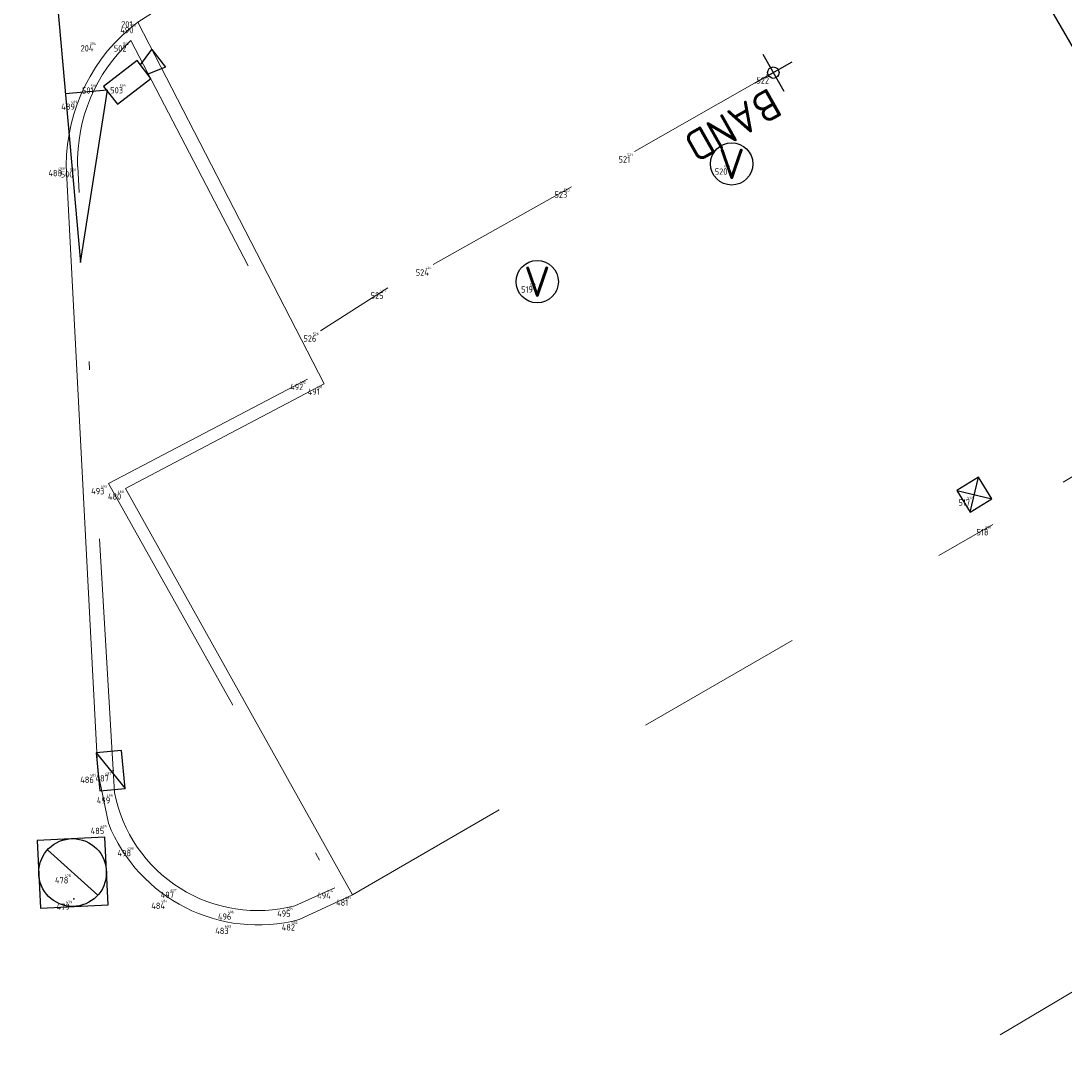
# Model space of a CAD drawing. Header units: metres. Extents: x 127882 to 128093, y 464596 to 464731.
# Tile 16 of 31: x 127903 to 127915, y 464675 to 464687. Entities that reach past the tile are written whole.
import ezdxf
from ezdxf.enums import TextEntityAlignment as Align

# ---------------------------------------------------------------- set-up
doc = ezdxf.new("R2010")
doc.units = ezdxf.units.M
for name, pattern in [('AM-AS', [16, 10, -2, 2, -2]), ('XX-DASHDOT', [10, 3, -2, 0, -2, 3]), ('XX-HIDDEN', [4, 2, -2])]:
    doc.linetypes.add(name, pattern=pattern)
for name, color, linetype in [('B-ME-AL-SITUATIEMETING-S @ 1', 7, 'Continuous'), ('B-WE-AL-PROFIELLOCATIE-S', 7, 'Continuous'), ('B-WE-AL-PROFIELLOCATIE-S @ 1', 7, 'Continuous'), ('B-WE-AL-SITUATIEMETING-S @ 1', 7, 'Continuous'), ('X-XX-AL-MEETPUNT_DATA_PUNTNUMMER-T18', 7, 'Continuous')]:
    doc.layers.add(name, color=color, linetype=linetype)
for name, color, linetype, lineweight in [('B-WE-AM-AS_HULPLIJN-G', 130, 'AM-AS', 18), ('B-WE-IE-MEUBILAIR_WEGMEUBILAIR_CAMERA-S @ 1', 7, 'Continuous', 25), ('B-WE-IE-MEUBILAIR_WEGMEUBILAIR_VERKEERSBORD-S @ 1', 7, 'Continuous', 25), ('B-WE-RI-HWA_KOLK-S @ 1', 150, 'Continuous', 25), ('B-WE-RI-PUT_BETON-S @ 1', 7, 'Continuous', 25), ('B-WE-VH-KANTOPSLUITING_ACHTERKANTBAND-G', 40, 'XX-DASHDOT', 18), ('B-WE-VH-KANTVERHARDING-G', 40, 'Continuous', 18), ('B-WE-VH-MATERIAALGRENS-G', 7, 'XX-HIDDEN', 18), ('X-XX-AL-ALGEMEEN-S @ 1', 7, 'Continuous', 25), ('X-XX-AL-MEETPUNT-S @ 1', 7, 'Continuous', 25)]:
    doc.layers.add(name, color=color, linetype=linetype, lineweight=lineweight)
doc.styles.add('NLCS-ISO-ANNOTATIVE-T18', font='NLCS-ISO.ttf', dxfattribs={"height": 1.8})
doc.styles.add('NLCS-ISO-M1000-T18', font='NLCS-ISO.ttf', dxfattribs={"height": 1.8})

# ---------------------------------------------------------------- blocks, each defined once
blk = doc.blocks.new('SAL-MEETPUNT_MARKER-SO')
at = {"layer": 'X-XX-AL-MEETPUNT_DATA_PUNTNUMMER-T18', "style": 'NLCS-ISO-ANNOTATIVE-T18'}
blk.add_attdef('PUNTID', text='', height=1.5, dxfattribs=at).set_placement((-1, -2.59), align=Align.RIGHT)
blk = doc.blocks.new('B-SRI-PUT_BETON-SO')
blk.add_line((-1.414, -1.414), (1.414, 1.414))
at = {"lineweight": -3, "flags": 128}
blk.add_lwpolyline([(2, -2), (2, 2), (-2, 2), (-2, -2)], close=True, dxfattribs=at)
at = {"lineweight": -3}
blk.add_circle((0, 0), 2, dxfattribs=at)
blk = doc.blocks.new('SAL-MEETPUNT_DUMMY-SO')
at = {"color": 0}
blk.add_point((0, 0), dxfattribs=at)
blk = doc.blocks.new('B-SRI-KOLK_TROTTOIR-SO')
at = {"color": 0, "flags": 128}
blk.add_lwpolyline([(1.5, 1.125), (0, 1.125), (0, -1.125), (1.5, -1.125)], close=True, dxfattribs=at)
blk.add_lwpolyline([(0, 1.125), (1.5, -1.125)], dxfattribs=at)
blk = doc.blocks.new('SIE-WEG_CAMERA-SO')
at = {"flags": 128}
blk.add_lwpolyline([(-1.25, -0.663), (1.25, -0.663), (1.25, 0.663), (-1.25, 0.663)], close=True, dxfattribs=at)
blk.add_lwpolyline([(1.25, 0.356), (2.34, 0.663), (2.34, -0.663), (1.25, -0.356)], dxfattribs=at)
blk = doc.blocks.new('B-SRI-KOLK_STRAAT-SO')
at = {"color": 0, "flags": 128}
blk.add_lwpolyline([(-0.75, -0.75), (0.75, -0.75), (0.75, 0.75), (-0.75, 0.75)], close=True, dxfattribs=at)
for points in [[(-0.75, -0.75), (0.75, 0.75)], [(0.75, -0.75), (-0.75, 0.75)]]:
    blk.add_lwpolyline(points, dxfattribs=at)
blk = doc.blocks.new('SIE-WEG_VERKEERSBORD-SO')
blk.add_circle((0, 0), 1.25)
at = {"lineweight": 18, "style": 'NLCS-ISO-M1000-T18'}
blk.add_text('V', height=1.8, dxfattribs=at).set_placement((0, 0), align=Align.MIDDLE_CENTER)
blk.add_attdef('TYPE', text='', height=1.8, dxfattribs=at).set_placement((0, 1.25), align=Align.BOTTOM_CENTER)
blk = doc.blocks.new('SAL-ALGEMEEN_MARKER-SO')
at = {"color": 0}
for p, q in [((0, -1.25), (0, 1.25)), ((-1.25, 0), (1.25, 0))]:
    blk.add_line(p, q, dxfattribs=at)
blk.add_circle((0, 0), 0.338, dxfattribs=at)
at = {"color": 0, "lineweight": 18, "style": 'NLCS-ISO-M1000-T18'}
blk.add_attdef('TEXT', (0.625, 0.625), '', height=1.8, dxfattribs=at)
blk = doc.blocks.new('SAL-PROFIEL_LOCATIE_LINKS-SO')
at = {"color": 0, "linetype": 'ByBlock', "lineweight": -2}
blk.add_lwpolyline([(0, 0), (0, 5), (-0.5, 3), (0, 3)], dxfattribs=at)
at = {"color": 0, "linetype": 'ByBlock', "lineweight": -2, "style": 'NLCS-ISO-ANNOTATIVE-T18'}
blk.add_attdef('PROFNUMMER', text='', height=1.8, dxfattribs=at).set_placement((-1, 0), align=Align.MIDDLE_RIGHT)

msp = doc.modelspace()

# ---------------------------------------------------------------- linework, layer by layer
at = {"layer": 'B-WE-AL-PROFIELLOCATIE-S'}
msp.add_lwpolyline([(127902.415, 464709.181), (127948.586, 464629.655)], dxfattribs=at)
at = {"layer": 'B-WE-AM-AS_HULPLIJN-G'}
for points in [[(127910.276, 464685.492, -0.198), (127911.917, 464686.425, -0.173)], [(127909.533, 464685.075, -0.17), (127907.898, 464684.157, -0.181)], [(127907.364, 464683.885, -0.178), (127906.569, 464683.376, -0.211)]]:
    msp.add_polyline3d(points, dxfattribs=at)
at = {"layer": 'B-WE-VH-KANTOPSLUITING_ACHTERKANTBAND-G'}
for points in [[(127904.327, 464686.803, -0.008), (127906.415, 464682.804, -0.075)], [(127904.135, 464677.923, -0.213), (127903.7, 464685.315, -0.043)], [(127906.415, 464682.804, -0.075), (127904.066, 464681.574, -0.12), (127906.739, 464676.798, -0.185), (127906.265, 464676.586, -0.189)]]:
    msp.add_polyline3d(points, dxfattribs=at)
for centre, radius, start, end in [((127905.649, 464685.37, -0.043), 1.95, 132.6868, 181.6122), ((127905.825, 464678.251, -0.213), 1.722, 190.9847, 284.7736)]:
    msp.add_arc(centre, radius, start, end, dxfattribs=at)
at = {"layer": 'B-WE-VH-KANTVERHARDING-G'}
for points in [[(127904.409, 464687.019, -0.124), (127906.61, 464682.749, -0.192), (127904.264, 464681.512, -0.23)], [(127904.063, 464677.562, -0.311), (127903.94, 464678.166, -0.336), (127903.566, 464685.329, -0.162)], [(127904.264, 464681.512, -0.23), (127906.946, 464676.716, -0.354), (127906.317, 464676.422, -0.345)]]:
    msp.add_polyline3d(points, dxfattribs=at)
for centre, radius, start, end in [((127905.683, 464685.329, -0.162), 2.117, 126.9875, 179.9828), ((127905.833, 464678.264, -0.311), 1.905, 201.6539, 284.7025)]:
    msp.add_arc(centre, radius, start, end, dxfattribs=at)
at = {"layer": 'B-WE-VH-MATERIAALGRENS-G'}
for points in [[(127904.409, 464687.019, -0.124), (127909.282, 464690.164, -0.104), (127918.809, 464695.888, -0.093), (127926.158, 464700.161, -0.125), (127927.098, 464699.93, -0.127), (127927.405, 464699.58, -0.138), (127931.501, 464692.847, -0.32), (127931.75, 464692.248, -0.332), (127931.613, 464691.465, -0.337), (127930.85, 464690.847, -0.323), (127923.92, 464686.727, -0.34), (127914.509, 464681.089, -0.349)], [(127898.784, 464693.828, -0.143), (127902.649, 464693.736, -0.15), (127904.409, 464687.019, -0.124)], [(127898.551, 464693.304, -0.124), (127902.212, 464693.199, -0.141), (127904.016, 464686.506, -0.125)], [(127905.546, 464669.518, -0.254), (127907.733, 464670.954, -0.207), (127917.67, 464676.897, -0.226), (127927.189, 464682.574, -0.226), (127933.914, 464686.591, -0.231), (127934.218, 464686.74, -0.233), (127934.948, 464686.701, -0.242), (127935.411, 464686.314, -0.241), (127939.146, 464680.147, -0.414), (127939.663, 464679.238, -0.389), (127939.896, 464678.581, -0.431), (127939.777, 464678.148, -0.439), (127939.274, 464677.608, -0.447), (127932.574, 464673.627, -0.532), (127923.152, 464667.996, -0.549), (127912.818, 464661.832, -0.48)], [(127906.946, 464676.716, -0.354), (127914.509, 464681.089, -0.349)]]:
    msp.add_polyline3d(points, dxfattribs=at)

# ---------------------------------------------------------------- block references
at = {"layer": 'B-ME-AL-SITUATIEMETING-S @ 1'}
ref = msp.add_blockref('SAL-MEETPUNT_MARKER-SO', (127904.409, 464687.019, -0.124), dxfattribs=dict(at, xscale=0.02, yscale=0.02, zscale=0.02))
ref.add_attrib('PUNTID', '490', dxfattribs={"layer": 'X-XX-AL-MEETPUNT_DATA_PUNTNUMMER-T18', "height": 0.03, "style": 'NLCS-ISO-ANNOTATIVE-T18'}).set_placement((127904.389, 464686.968, -0.124), align=Align.RIGHT)
ref = msp.add_blockref('SAL-MEETPUNT_MARKER-SO', (127903.936, 464686.804, -0.126), dxfattribs=dict(at, xscale=0.02, yscale=0.02, zscale=0.02))
ref.add_attrib('PUNTID', '204', dxfattribs={"layer": 'X-XX-AL-MEETPUNT_DATA_PUNTNUMMER-T18', "height": 0.03, "style": 'NLCS-ISO-ANNOTATIVE-T18'}).set_placement((127903.916, 464686.753, -0.126), align=Align.RIGHT)
ref = msp.add_blockref('SAL-MEETPUNT_MARKER-SO', (127904.327, 464686.803, -0.008), dxfattribs=dict(at, xscale=0.02, yscale=0.02, zscale=0.02))
ref.add_attrib('PUNTID', '502', dxfattribs={"layer": 'X-XX-AL-MEETPUNT_DATA_PUNTNUMMER-T18', "height": 0.03, "style": 'NLCS-ISO-ANNOTATIVE-T18'}).set_placement((127904.307, 464686.751, -0.008), align=Align.RIGHT)
ref = msp.add_blockref('SAL-MEETPUNT_MARKER-SO', (127911.917, 464686.425, -0.173), dxfattribs=dict(at, xscale=0.02, yscale=0.02, zscale=0.02))
ref.add_attrib('PUNTID', '522', dxfattribs={"layer": 'X-XX-AL-MEETPUNT_DATA_PUNTNUMMER-T18', "height": 0.03, "style": 'NLCS-ISO-ANNOTATIVE-T18'}).set_placement((127911.898, 464686.373, -0.173), align=Align.RIGHT)
ref = msp.add_blockref('SAL-MEETPUNT_MARKER-SO', (127903.938, 464686.305, -0.01), dxfattribs=dict(at, xscale=0.02, yscale=0.02, zscale=0.02))
ref.add_attrib('PUNTID', '501', dxfattribs={"layer": 'X-XX-AL-MEETPUNT_DATA_PUNTNUMMER-T18', "height": 0.03, "style": 'NLCS-ISO-ANNOTATIVE-T18'}).set_placement((127903.918, 464686.253, -0.01), align=Align.RIGHT)
ref = msp.add_blockref('SAL-MEETPUNT_MARKER-SO', (127904.286, 464686.309, -0.005), dxfattribs=dict(at, xscale=0.02, yscale=0.02, zscale=0.02))
ref.add_attrib('PUNTID', '503', dxfattribs={"layer": 'X-XX-AL-MEETPUNT_DATA_PUNTNUMMER-T18', "height": 0.03, "style": 'NLCS-ISO-ANNOTATIVE-T18'}).set_placement((127904.266, 464686.257, -0.005), align=Align.RIGHT)
ref = msp.add_blockref('SAL-MEETPUNT_MARKER-SO', (127903.717, 464686.115, -0.137), dxfattribs=dict(at, xscale=0.02, yscale=0.02, zscale=0.02))
ref.add_attrib('PUNTID', '489', dxfattribs={"layer": 'X-XX-AL-MEETPUNT_DATA_PUNTNUMMER-T18', "height": 0.03, "style": 'NLCS-ISO-ANNOTATIVE-T18'}).set_placement((127903.697, 464686.063, -0.137), align=Align.RIGHT)
ref = msp.add_blockref('SAL-MEETPUNT_MARKER-SO', (127910.276, 464685.492, -0.198), dxfattribs=dict(at, xscale=0.02, yscale=0.02, zscale=0.02))
ref.add_attrib('PUNTID', '521', dxfattribs={"layer": 'X-XX-AL-MEETPUNT_DATA_PUNTNUMMER-T18', "height": 0.03, "style": 'NLCS-ISO-ANNOTATIVE-T18'}).set_placement((127910.255, 464685.44, -0.198), align=Align.RIGHT)
ref = msp.add_blockref('SAL-MEETPUNT_MARKER-SO', (127903.566, 464685.329, -0.162), dxfattribs=dict(at, xscale=0.02, yscale=0.02, zscale=0.02))
ref.add_attrib('PUNTID', '488', dxfattribs={"layer": 'X-XX-AL-MEETPUNT_DATA_PUNTNUMMER-T18', "height": 0.03, "style": 'NLCS-ISO-ANNOTATIVE-T18'}).set_placement((127903.546, 464685.278, -0.162), align=Align.RIGHT)
ref = msp.add_blockref('SAL-MEETPUNT_MARKER-SO', (127903.7, 464685.315, -0.043), dxfattribs=dict(at, xscale=0.02, yscale=0.02, zscale=0.02))
ref.add_attrib('PUNTID', '500', dxfattribs={"layer": 'X-XX-AL-MEETPUNT_DATA_PUNTNUMMER-T18', "height": 0.03, "style": 'NLCS-ISO-ANNOTATIVE-T18'}).set_placement((127903.68, 464685.263, -0.043), align=Align.RIGHT)
ref = msp.add_blockref('SAL-MEETPUNT_MARKER-SO', (127911.425, 464685.347, -0.204), dxfattribs=dict(at, xscale=0.02, yscale=0.02, zscale=0.02))
ref.add_attrib('PUNTID', '520', dxfattribs={"layer": 'X-XX-AL-MEETPUNT_DATA_PUNTNUMMER-T18', "height": 0.03, "style": 'NLCS-ISO-ANNOTATIVE-T18'}).set_placement((127911.405, 464685.295, -0.204), align=Align.RIGHT)
ref = msp.add_blockref('SAL-MEETPUNT_MARKER-SO', (127909.533, 464685.075, -0.17), dxfattribs=dict(at, xscale=0.02, yscale=0.02, zscale=0.02))
ref.add_attrib('PUNTID', '523', dxfattribs={"layer": 'X-XX-AL-MEETPUNT_DATA_PUNTNUMMER-T18', "height": 0.03, "style": 'NLCS-ISO-ANNOTATIVE-T18'}).set_placement((127909.513, 464685.023, -0.17), align=Align.RIGHT)
ref = msp.add_blockref('SAL-MEETPUNT_MARKER-SO', (127907.898, 464684.157, -0.181), dxfattribs=dict(at, xscale=0.02, yscale=0.02, zscale=0.02))
ref.add_attrib('PUNTID', '524', dxfattribs={"layer": 'X-XX-AL-MEETPUNT_DATA_PUNTNUMMER-T18', "height": 0.03, "style": 'NLCS-ISO-ANNOTATIVE-T18'}).set_placement((127907.878, 464684.105, -0.181), align=Align.RIGHT)
ref = msp.add_blockref('SAL-MEETPUNT_MARKER-SO', (127907.364, 464683.885, -0.178), dxfattribs=dict(at, xscale=0.02, yscale=0.02, zscale=0.02))
ref.add_attrib('PUNTID', '525', dxfattribs={"layer": 'X-XX-AL-MEETPUNT_DATA_PUNTNUMMER-T18', "height": 0.03, "style": 'NLCS-ISO-ANNOTATIVE-T18'}).set_placement((127907.344, 464683.833, -0.178), align=Align.RIGHT)
ref = msp.add_blockref('SAL-MEETPUNT_MARKER-SO', (127909.128, 464683.956, -0.203), dxfattribs=dict(at, xscale=0.02, yscale=0.02, zscale=0.02))
ref.add_attrib('PUNTID', '519', dxfattribs={"layer": 'X-XX-AL-MEETPUNT_DATA_PUNTNUMMER-T18', "height": 0.03, "style": 'NLCS-ISO-ANNOTATIVE-T18'}).set_placement((127909.108, 464683.905, -0.203), align=Align.RIGHT)
ref = msp.add_blockref('SAL-MEETPUNT_MARKER-SO', (127906.569, 464683.376, -0.211), dxfattribs=dict(at, xscale=0.02, yscale=0.02, zscale=0.02))
ref.add_attrib('PUNTID', '526', dxfattribs={"layer": 'X-XX-AL-MEETPUNT_DATA_PUNTNUMMER-T18', "height": 0.03, "style": 'NLCS-ISO-ANNOTATIVE-T18'}).set_placement((127906.549, 464683.324, -0.211), align=Align.RIGHT)
ref = msp.add_blockref('SAL-MEETPUNT_MARKER-SO', (127906.415, 464682.804, -0.075), dxfattribs=dict(at, xscale=0.02, yscale=0.02, zscale=0.02))
ref.add_attrib('PUNTID', '492', dxfattribs={"layer": 'X-XX-AL-MEETPUNT_DATA_PUNTNUMMER-T18', "height": 0.03, "style": 'NLCS-ISO-ANNOTATIVE-T18'}).set_placement((127906.395, 464682.753, -0.075), align=Align.RIGHT)
ref = msp.add_blockref('SAL-MEETPUNT_MARKER-SO', (127906.61, 464682.749, -0.192), dxfattribs=dict(at, xscale=0.02, yscale=0.02, zscale=0.02))
ref.add_attrib('PUNTID', '491', dxfattribs={"layer": 'X-XX-AL-MEETPUNT_DATA_PUNTNUMMER-T18', "height": 0.03, "style": 'NLCS-ISO-ANNOTATIVE-T18'}).set_placement((127906.59, 464682.697, -0.192), align=Align.RIGHT)
ref = msp.add_blockref('SAL-MEETPUNT_MARKER-SO', (127904.066, 464681.574, -0.12), dxfattribs=dict(at, xscale=0.02, yscale=0.02, zscale=0.02))
ref.add_attrib('PUNTID', '493', dxfattribs={"layer": 'X-XX-AL-MEETPUNT_DATA_PUNTNUMMER-T18', "height": 0.03, "style": 'NLCS-ISO-ANNOTATIVE-T18'}).set_placement((127904.046, 464681.523, -0.12), align=Align.RIGHT)
ref = msp.add_blockref('SAL-MEETPUNT_MARKER-SO', (127904.264, 464681.512, -0.23), dxfattribs=dict(at, xscale=0.02, yscale=0.02, zscale=0.02))
ref.add_attrib('PUNTID', '480', dxfattribs={"layer": 'X-XX-AL-MEETPUNT_DATA_PUNTNUMMER-T18', "height": 0.03, "style": 'NLCS-ISO-ANNOTATIVE-T18'}).set_placement((127904.244, 464681.46, -0.23), align=Align.RIGHT)
ref = msp.add_blockref('SAL-MEETPUNT_MARKER-SO', (127914.292, 464681.44, -0.383), dxfattribs=dict(at, xscale=0.02, yscale=0.02, zscale=0.02))
ref.add_attrib('PUNTID', '517', dxfattribs={"layer": 'X-XX-AL-MEETPUNT_DATA_PUNTNUMMER-T18', "height": 0.03, "style": 'NLCS-ISO-ANNOTATIVE-T18'}).set_placement((127914.272, 464681.388, -0.383), align=Align.RIGHT)
ref = msp.add_blockref('SAL-MEETPUNT_MARKER-SO', (127914.509, 464681.089, -0.349), dxfattribs=dict(at, xscale=0.02, yscale=0.02, zscale=0.02))
ref.add_attrib('PUNTID', '518', dxfattribs={"layer": 'X-XX-AL-MEETPUNT_DATA_PUNTNUMMER-T18', "height": 0.03, "style": 'NLCS-ISO-ANNOTATIVE-T18'}).set_placement((127914.489, 464681.037, -0.349), align=Align.RIGHT)
ref = msp.add_blockref('SAL-MEETPUNT_MARKER-SO', (127903.94, 464678.166, -0.336), dxfattribs=dict(at, xscale=0.02, yscale=0.02, zscale=0.02))
ref.add_attrib('PUNTID', '486', dxfattribs={"layer": 'X-XX-AL-MEETPUNT_DATA_PUNTNUMMER-T18', "height": 0.03, "style": 'NLCS-ISO-ANNOTATIVE-T18'}).set_placement((127903.92, 464678.114, -0.336), align=Align.RIGHT)
ref = msp.add_blockref('SAL-MEETPUNT_MARKER-SO', (127904.119, 464678.183, -0.196), dxfattribs=dict(at, xscale=0.02, yscale=0.02, zscale=0.02))
ref.add_attrib('PUNTID', '487', dxfattribs={"layer": 'X-XX-AL-MEETPUNT_DATA_PUNTNUMMER-T18', "height": 0.03, "style": 'NLCS-ISO-ANNOTATIVE-T18'}).set_placement((127904.099, 464678.131, -0.196), align=Align.RIGHT)
ref = msp.add_blockref('SAL-MEETPUNT_MARKER-SO', (127904.135, 464677.923, -0.213), dxfattribs=dict(at, xscale=0.02, yscale=0.02, zscale=0.02))
ref.add_attrib('PUNTID', '499', dxfattribs={"layer": 'X-XX-AL-MEETPUNT_DATA_PUNTNUMMER-T18', "height": 0.03, "style": 'NLCS-ISO-ANNOTATIVE-T18'}).set_placement((127904.115, 464677.871, -0.213), align=Align.RIGHT)
ref = msp.add_blockref('SAL-MEETPUNT_MARKER-SO', (127904.063, 464677.562, -0.311), dxfattribs=dict(at, xscale=0.02, yscale=0.02, zscale=0.02))
ref.add_attrib('PUNTID', '485', dxfattribs={"layer": 'X-XX-AL-MEETPUNT_DATA_PUNTNUMMER-T18', "height": 0.03, "style": 'NLCS-ISO-ANNOTATIVE-T18'}).set_placement((127904.043, 464677.51, -0.311), align=Align.RIGHT)
ref = msp.add_blockref('SAL-MEETPUNT_MARKER-SO', (127904.381, 464677.299, -0.205), dxfattribs=dict(at, xscale=0.02, yscale=0.02, zscale=0.02))
ref.add_attrib('PUNTID', '498', dxfattribs={"layer": 'X-XX-AL-MEETPUNT_DATA_PUNTNUMMER-T18', "height": 0.03, "style": 'NLCS-ISO-ANNOTATIVE-T18'}).set_placement((127904.361, 464677.247, -0.205), align=Align.RIGHT)
ref = msp.add_blockref('SAL-MEETPUNT_MARKER-SO', (127903.64, 464676.978, -0.303), dxfattribs=dict(at, xscale=0.02, yscale=0.02, zscale=0.02))
ref.add_attrib('PUNTID', '478', dxfattribs={"layer": 'X-XX-AL-MEETPUNT_DATA_PUNTNUMMER-T18', "height": 0.03, "style": 'NLCS-ISO-ANNOTATIVE-T18'}).set_placement((127903.62, 464676.926, -0.303), align=Align.RIGHT)
ref = msp.add_blockref('SAL-MEETPUNT_MARKER-SO', (127904.888, 464676.806, -0.203), dxfattribs=dict(at, xscale=0.02, yscale=0.02, zscale=0.02))
ref.add_attrib('PUNTID', '497', dxfattribs={"layer": 'X-XX-AL-MEETPUNT_DATA_PUNTNUMMER-T18', "height": 0.03, "style": 'NLCS-ISO-ANNOTATIVE-T18'}).set_placement((127904.868, 464676.754, -0.203), align=Align.RIGHT)
ref = msp.add_blockref('SAL-MEETPUNT_MARKER-SO', (127906.739, 464676.798, -0.185), dxfattribs=dict(at, xscale=0.02, yscale=0.02, zscale=0.02))
ref.add_attrib('PUNTID', '494', dxfattribs={"layer": 'X-XX-AL-MEETPUNT_DATA_PUNTNUMMER-T18', "height": 0.03, "style": 'NLCS-ISO-ANNOTATIVE-T18'}).set_placement((127906.719, 464676.746, -0.185), align=Align.RIGHT)
ref = msp.add_blockref('SAL-MEETPUNT_MARKER-SO', (127904.78, 464676.677, -0.334), dxfattribs=dict(at, xscale=0.02, yscale=0.02, zscale=0.02))
ref.add_attrib('PUNTID', '484', dxfattribs={"layer": 'X-XX-AL-MEETPUNT_DATA_PUNTNUMMER-T18', "height": 0.03, "style": 'NLCS-ISO-ANNOTATIVE-T18'}).set_placement((127904.761, 464676.626, -0.334), align=Align.RIGHT)
ref = msp.add_blockref('SAL-MEETPUNT_MARKER-SO', (127906.946, 464676.716, -0.354), dxfattribs=dict(at, xscale=0.02, yscale=0.02, zscale=0.02))
ref.add_attrib('PUNTID', '481', dxfattribs={"layer": 'X-XX-AL-MEETPUNT_DATA_PUNTNUMMER-T18', "height": 0.03, "style": 'NLCS-ISO-ANNOTATIVE-T18'}).set_placement((127906.926, 464676.664, -0.354), align=Align.RIGHT)
ref = msp.add_blockref('SAL-MEETPUNT_MARKER-SO', (127903.655, 464676.666, -0.299), dxfattribs=dict(at, xscale=0.02, yscale=0.02, zscale=0.02))
ref.add_attrib('PUNTID', '479', dxfattribs={"layer": 'X-XX-AL-MEETPUNT_DATA_PUNTNUMMER-T18', "height": 0.03, "style": 'NLCS-ISO-ANNOTATIVE-T18'}).set_placement((127903.636, 464676.614, -0.299), align=Align.RIGHT)
ref = msp.add_blockref('SAL-MEETPUNT_MARKER-SO', (127905.565, 464676.549, -0.197), dxfattribs=dict(at, xscale=0.02, yscale=0.02, zscale=0.02))
ref.add_attrib('PUNTID', '496', dxfattribs={"layer": 'X-XX-AL-MEETPUNT_DATA_PUNTNUMMER-T18', "height": 0.03, "style": 'NLCS-ISO-ANNOTATIVE-T18'}).set_placement((127905.545, 464676.497, -0.197), align=Align.RIGHT)
ref = msp.add_blockref('SAL-MEETPUNT_MARKER-SO', (127906.265, 464676.586, -0.189), dxfattribs=dict(at, xscale=0.02, yscale=0.02, zscale=0.02))
ref.add_attrib('PUNTID', '495', dxfattribs={"layer": 'X-XX-AL-MEETPUNT_DATA_PUNTNUMMER-T18', "height": 0.03, "style": 'NLCS-ISO-ANNOTATIVE-T18'}).set_placement((127906.245, 464676.534, -0.189), align=Align.RIGHT)
ref = msp.add_blockref('SAL-MEETPUNT_MARKER-SO', (127905.533, 464676.38, -0.324), dxfattribs=dict(at, xscale=0.02, yscale=0.02, zscale=0.02))
ref.add_attrib('PUNTID', '483', dxfattribs={"layer": 'X-XX-AL-MEETPUNT_DATA_PUNTNUMMER-T18', "height": 0.03, "style": 'NLCS-ISO-ANNOTATIVE-T18'}).set_placement((127905.513, 464676.328, -0.324), align=Align.RIGHT)
ref = msp.add_blockref('SAL-MEETPUNT_MARKER-SO', (127906.317, 464676.422, -0.345), dxfattribs=dict(at, xscale=0.02, yscale=0.02, zscale=0.02))
ref.add_attrib('PUNTID', '482', dxfattribs={"layer": 'X-XX-AL-MEETPUNT_DATA_PUNTNUMMER-T18', "height": 0.03, "style": 'NLCS-ISO-ANNOTATIVE-T18'}).set_placement((127906.297, 464676.371, -0.345), align=Align.RIGHT)
at = {"layer": 'B-WE-AL-PROFIELLOCATIE-S @ 1', "rotation": 185.1030691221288}
msp.add_blockref('SAL-PROFIEL_LOCATIE_LINKS-SO', (127903.287, 464689.163), dxfattribs=at).add_auto_attribs({'PROFNUMMER': 'DP003'})
at = {"layer": 'B-WE-AL-SITUATIEMETING-S @ 1'}
ref = msp.add_blockref('SAL-MEETPUNT_MARKER-SO', (127904.397, 464687.087, -0.12), dxfattribs=dict(at, xscale=0.05, yscale=0.05, zscale=0.05))
ref.add_attrib('PUNTID', '201', dxfattribs={"layer": 'X-XX-AL-MEETPUNT_DATA_PUNTNUMMER-T18', "height": 0.075, "style": 'NLCS-ISO-ANNOTATIVE-T18'}).set_placement((127904.347, 464686.958, -0.12), align=Align.RIGHT)
ref = msp.add_blockref('SAL-MEETPUNT_MARKER-SO', (127904.409, 464687.019, -0.124), dxfattribs=dict(at, xscale=0.05, yscale=0.05, zscale=0.05))
ref.add_attrib('PUNTID', '490', dxfattribs={"layer": 'X-XX-AL-MEETPUNT_DATA_PUNTNUMMER-T18', "height": 0.075, "style": 'NLCS-ISO-ANNOTATIVE-T18'}).set_placement((127904.359, 464686.89, -0.124), align=Align.RIGHT)
ref = msp.add_blockref('SAL-MEETPUNT_MARKER-SO', (127903.936, 464686.804, -0.126), dxfattribs=dict(at, xscale=0.05, yscale=0.05, zscale=0.05))
ref.add_attrib('PUNTID', '204', dxfattribs={"layer": 'X-XX-AL-MEETPUNT_DATA_PUNTNUMMER-T18', "height": 0.075, "style": 'NLCS-ISO-ANNOTATIVE-T18'}).set_placement((127903.886, 464686.675, -0.126), align=Align.RIGHT)
ref = msp.add_blockref('SAL-MEETPUNT_MARKER-SO', (127904.327, 464686.803, -0.008), dxfattribs=dict(at, xscale=0.05, yscale=0.05, zscale=0.05))
ref.add_attrib('PUNTID', '502', dxfattribs={"layer": 'X-XX-AL-MEETPUNT_DATA_PUNTNUMMER-T18', "height": 0.075, "style": 'NLCS-ISO-ANNOTATIVE-T18'}).set_placement((127904.277, 464686.674, -0.008), align=Align.RIGHT)
ref = msp.add_blockref('SAL-MEETPUNT_MARKER-SO', (127911.917, 464686.425, -0.173), dxfattribs=dict(at, xscale=0.05, yscale=0.05, zscale=0.05))
ref.add_attrib('PUNTID', '522', dxfattribs={"layer": 'X-XX-AL-MEETPUNT_DATA_PUNTNUMMER-T18', "height": 0.075, "style": 'NLCS-ISO-ANNOTATIVE-T18'}).set_placement((127911.867, 464686.296, -0.173), align=Align.RIGHT)
ref = msp.add_blockref('SAL-MEETPUNT_MARKER-SO', (127903.938, 464686.305, -0.01), dxfattribs=dict(at, xscale=0.05, yscale=0.05, zscale=0.05))
ref.add_attrib('PUNTID', '501', dxfattribs={"layer": 'X-XX-AL-MEETPUNT_DATA_PUNTNUMMER-T18', "height": 0.075, "style": 'NLCS-ISO-ANNOTATIVE-T18'}).set_placement((127903.888, 464686.176, -0.01), align=Align.RIGHT)
ref = msp.add_blockref('SAL-MEETPUNT_MARKER-SO', (127904.286, 464686.309, -0.005), dxfattribs=dict(at, xscale=0.05, yscale=0.05, zscale=0.05))
ref.add_attrib('PUNTID', '503', dxfattribs={"layer": 'X-XX-AL-MEETPUNT_DATA_PUNTNUMMER-T18', "height": 0.075, "style": 'NLCS-ISO-ANNOTATIVE-T18'}).set_placement((127904.236, 464686.179, -0.005), align=Align.RIGHT)
ref = msp.add_blockref('SAL-MEETPUNT_MARKER-SO', (127903.717, 464686.115, -0.137), dxfattribs=dict(at, xscale=0.05, yscale=0.05, zscale=0.05))
ref.add_attrib('PUNTID', '489', dxfattribs={"layer": 'X-XX-AL-MEETPUNT_DATA_PUNTNUMMER-T18', "height": 0.075, "style": 'NLCS-ISO-ANNOTATIVE-T18'}).set_placement((127903.667, 464685.985, -0.137), align=Align.RIGHT)
ref = msp.add_blockref('SAL-MEETPUNT_MARKER-SO', (127910.276, 464685.492, -0.198), dxfattribs=dict(at, xscale=0.05, yscale=0.05, zscale=0.05))
ref.add_attrib('PUNTID', '521', dxfattribs={"layer": 'X-XX-AL-MEETPUNT_DATA_PUNTNUMMER-T18', "height": 0.075, "style": 'NLCS-ISO-ANNOTATIVE-T18'}).set_placement((127910.226, 464685.362, -0.198), align=Align.RIGHT)
ref = msp.add_blockref('SAL-MEETPUNT_MARKER-SO', (127903.566, 464685.329, -0.162), dxfattribs=dict(at, xscale=0.05, yscale=0.05, zscale=0.05))
ref.add_attrib('PUNTID', '488', dxfattribs={"layer": 'X-XX-AL-MEETPUNT_DATA_PUNTNUMMER-T18', "height": 0.075, "style": 'NLCS-ISO-ANNOTATIVE-T18'}).set_placement((127903.516, 464685.2, -0.162), align=Align.RIGHT)
ref = msp.add_blockref('SAL-MEETPUNT_MARKER-SO', (127903.7, 464685.315, -0.043), dxfattribs=dict(at, xscale=0.05, yscale=0.05, zscale=0.05))
ref.add_attrib('PUNTID', '500', dxfattribs={"layer": 'X-XX-AL-MEETPUNT_DATA_PUNTNUMMER-T18', "height": 0.075, "style": 'NLCS-ISO-ANNOTATIVE-T18'}).set_placement((127903.65, 464685.186, -0.043), align=Align.RIGHT)
ref = msp.add_blockref('SAL-MEETPUNT_MARKER-SO', (127911.425, 464685.347, -0.204), dxfattribs=dict(at, xscale=0.05, yscale=0.05, zscale=0.05))
ref.add_attrib('PUNTID', '520', dxfattribs={"layer": 'X-XX-AL-MEETPUNT_DATA_PUNTNUMMER-T18', "height": 0.075, "style": 'NLCS-ISO-ANNOTATIVE-T18'}).set_placement((127911.375, 464685.218, -0.204), align=Align.RIGHT)
ref = msp.add_blockref('SAL-MEETPUNT_MARKER-SO', (127909.533, 464685.075, -0.17), dxfattribs=dict(at, xscale=0.05, yscale=0.05, zscale=0.05))
ref.add_attrib('PUNTID', '523', dxfattribs={"layer": 'X-XX-AL-MEETPUNT_DATA_PUNTNUMMER-T18', "height": 0.075, "style": 'NLCS-ISO-ANNOTATIVE-T18'}).set_placement((127909.483, 464684.946, -0.17), align=Align.RIGHT)
ref = msp.add_blockref('SAL-MEETPUNT_MARKER-SO', (127907.898, 464684.157, -0.181), dxfattribs=dict(at, xscale=0.05, yscale=0.05, zscale=0.05))
ref.add_attrib('PUNTID', '524', dxfattribs={"layer": 'X-XX-AL-MEETPUNT_DATA_PUNTNUMMER-T18', "height": 0.075, "style": 'NLCS-ISO-ANNOTATIVE-T18'}).set_placement((127907.848, 464684.027, -0.181), align=Align.RIGHT)
ref = msp.add_blockref('SAL-MEETPUNT_MARKER-SO', (127909.128, 464683.956, -0.203), dxfattribs=dict(at, xscale=0.05, yscale=0.05, zscale=0.05))
ref.add_attrib('PUNTID', '519', dxfattribs={"layer": 'X-XX-AL-MEETPUNT_DATA_PUNTNUMMER-T18', "height": 0.075, "style": 'NLCS-ISO-ANNOTATIVE-T18'}).set_placement((127909.078, 464683.827, -0.203), align=Align.RIGHT)
ref = msp.add_blockref('SAL-MEETPUNT_MARKER-SO', (127907.364, 464683.885, -0.178), dxfattribs=dict(at, xscale=0.05, yscale=0.05, zscale=0.05))
ref.add_attrib('PUNTID', '525', dxfattribs={"layer": 'X-XX-AL-MEETPUNT_DATA_PUNTNUMMER-T18', "height": 0.075, "style": 'NLCS-ISO-ANNOTATIVE-T18'}).set_placement((127907.314, 464683.755, -0.178), align=Align.RIGHT)
ref = msp.add_blockref('SAL-MEETPUNT_MARKER-SO', (127906.569, 464683.376, -0.211), dxfattribs=dict(at, xscale=0.05, yscale=0.05, zscale=0.05))
ref.add_attrib('PUNTID', '526', dxfattribs={"layer": 'X-XX-AL-MEETPUNT_DATA_PUNTNUMMER-T18', "height": 0.075, "style": 'NLCS-ISO-ANNOTATIVE-T18'}).set_placement((127906.519, 464683.247, -0.211), align=Align.RIGHT)
ref = msp.add_blockref('SAL-MEETPUNT_MARKER-SO', (127906.415, 464682.804, -0.075), dxfattribs=dict(at, xscale=0.05, yscale=0.05, zscale=0.05))
ref.add_attrib('PUNTID', '492', dxfattribs={"layer": 'X-XX-AL-MEETPUNT_DATA_PUNTNUMMER-T18', "height": 0.075, "style": 'NLCS-ISO-ANNOTATIVE-T18'}).set_placement((127906.365, 464682.675, -0.075), align=Align.RIGHT)
ref = msp.add_blockref('SAL-MEETPUNT_MARKER-SO', (127906.61, 464682.749, -0.192), dxfattribs=dict(at, xscale=0.05, yscale=0.05, zscale=0.05))
ref.add_attrib('PUNTID', '491', dxfattribs={"layer": 'X-XX-AL-MEETPUNT_DATA_PUNTNUMMER-T18', "height": 0.075, "style": 'NLCS-ISO-ANNOTATIVE-T18'}).set_placement((127906.56, 464682.619, -0.192), align=Align.RIGHT)
ref = msp.add_blockref('SAL-MEETPUNT_MARKER-SO', (127904.066, 464681.574, -0.12), dxfattribs=dict(at, xscale=0.05, yscale=0.05, zscale=0.05))
ref.add_attrib('PUNTID', '493', dxfattribs={"layer": 'X-XX-AL-MEETPUNT_DATA_PUNTNUMMER-T18', "height": 0.075, "style": 'NLCS-ISO-ANNOTATIVE-T18'}).set_placement((127904.016, 464681.445, -0.12), align=Align.RIGHT)
ref = msp.add_blockref('SAL-MEETPUNT_MARKER-SO', (127904.264, 464681.512, -0.23), dxfattribs=dict(at, xscale=0.05, yscale=0.05, zscale=0.05))
ref.add_attrib('PUNTID', '480', dxfattribs={"layer": 'X-XX-AL-MEETPUNT_DATA_PUNTNUMMER-T18', "height": 0.075, "style": 'NLCS-ISO-ANNOTATIVE-T18'}).set_placement((127904.214, 464681.382, -0.23), align=Align.RIGHT)
ref = msp.add_blockref('SAL-MEETPUNT_MARKER-SO', (127914.292, 464681.44, -0.383), dxfattribs=dict(at, xscale=0.05, yscale=0.05, zscale=0.05))
ref.add_attrib('PUNTID', '517', dxfattribs={"layer": 'X-XX-AL-MEETPUNT_DATA_PUNTNUMMER-T18', "height": 0.075, "style": 'NLCS-ISO-ANNOTATIVE-T18'}).set_placement((127914.242, 464681.31, -0.383), align=Align.RIGHT)
ref = msp.add_blockref('SAL-MEETPUNT_MARKER-SO', (127914.509, 464681.089, -0.349), dxfattribs=dict(at, xscale=0.05, yscale=0.05, zscale=0.05))
ref.add_attrib('PUNTID', '518', dxfattribs={"layer": 'X-XX-AL-MEETPUNT_DATA_PUNTNUMMER-T18', "height": 0.075, "style": 'NLCS-ISO-ANNOTATIVE-T18'}).set_placement((127914.459, 464680.96, -0.349), align=Align.RIGHT)
ref = msp.add_blockref('SAL-MEETPUNT_MARKER-SO', (127903.94, 464678.166, -0.336), dxfattribs=dict(at, xscale=0.05, yscale=0.05, zscale=0.05))
ref.add_attrib('PUNTID', '486', dxfattribs={"layer": 'X-XX-AL-MEETPUNT_DATA_PUNTNUMMER-T18', "height": 0.075, "style": 'NLCS-ISO-ANNOTATIVE-T18'}).set_placement((127903.89, 464678.036, -0.336), align=Align.RIGHT)
ref = msp.add_blockref('SAL-MEETPUNT_MARKER-SO', (127904.119, 464678.183, -0.196), dxfattribs=dict(at, xscale=0.05, yscale=0.05, zscale=0.05))
ref.add_attrib('PUNTID', '487', dxfattribs={"layer": 'X-XX-AL-MEETPUNT_DATA_PUNTNUMMER-T18', "height": 0.075, "style": 'NLCS-ISO-ANNOTATIVE-T18'}).set_placement((127904.069, 464678.053, -0.196), align=Align.RIGHT)
ref = msp.add_blockref('SAL-MEETPUNT_MARKER-SO', (127904.135, 464677.923, -0.213), dxfattribs=dict(at, xscale=0.05, yscale=0.05, zscale=0.05))
ref.add_attrib('PUNTID', '499', dxfattribs={"layer": 'X-XX-AL-MEETPUNT_DATA_PUNTNUMMER-T18', "height": 0.075, "style": 'NLCS-ISO-ANNOTATIVE-T18'}).set_placement((127904.085, 464677.793, -0.213), align=Align.RIGHT)
ref = msp.add_blockref('SAL-MEETPUNT_MARKER-SO', (127904.063, 464677.562, -0.311), dxfattribs=dict(at, xscale=0.05, yscale=0.05, zscale=0.05))
ref.add_attrib('PUNTID', '485', dxfattribs={"layer": 'X-XX-AL-MEETPUNT_DATA_PUNTNUMMER-T18', "height": 0.075, "style": 'NLCS-ISO-ANNOTATIVE-T18'}).set_placement((127904.013, 464677.432, -0.311), align=Align.RIGHT)
ref = msp.add_blockref('SAL-MEETPUNT_MARKER-SO', (127904.381, 464677.299, -0.205), dxfattribs=dict(at, xscale=0.05, yscale=0.05, zscale=0.05))
ref.add_attrib('PUNTID', '498', dxfattribs={"layer": 'X-XX-AL-MEETPUNT_DATA_PUNTNUMMER-T18', "height": 0.075, "style": 'NLCS-ISO-ANNOTATIVE-T18'}).set_placement((127904.331, 464677.17, -0.205), align=Align.RIGHT)
ref = msp.add_blockref('SAL-MEETPUNT_MARKER-SO', (127903.64, 464676.978, -0.303), dxfattribs=dict(at, xscale=0.05, yscale=0.05, zscale=0.05))
ref.add_attrib('PUNTID', '478', dxfattribs={"layer": 'X-XX-AL-MEETPUNT_DATA_PUNTNUMMER-T18', "height": 0.075, "style": 'NLCS-ISO-ANNOTATIVE-T18'}).set_placement((127903.59, 464676.849, -0.303), align=Align.RIGHT)
ref = msp.add_blockref('SAL-MEETPUNT_MARKER-SO', (127904.888, 464676.806, -0.203), dxfattribs=dict(at, xscale=0.05, yscale=0.05, zscale=0.05))
ref.add_attrib('PUNTID', '497', dxfattribs={"layer": 'X-XX-AL-MEETPUNT_DATA_PUNTNUMMER-T18', "height": 0.075, "style": 'NLCS-ISO-ANNOTATIVE-T18'}).set_placement((127904.838, 464676.676, -0.203), align=Align.RIGHT)
ref = msp.add_blockref('SAL-MEETPUNT_MARKER-SO', (127906.739, 464676.798, -0.185), dxfattribs=dict(at, xscale=0.05, yscale=0.05, zscale=0.05))
ref.add_attrib('PUNTID', '494', dxfattribs={"layer": 'X-XX-AL-MEETPUNT_DATA_PUNTNUMMER-T18', "height": 0.075, "style": 'NLCS-ISO-ANNOTATIVE-T18'}).set_placement((127906.689, 464676.668, -0.185), align=Align.RIGHT)
ref = msp.add_blockref('SAL-MEETPUNT_MARKER-SO', (127906.946, 464676.716, -0.354), dxfattribs=dict(at, xscale=0.05, yscale=0.05, zscale=0.05))
ref.add_attrib('PUNTID', '481', dxfattribs={"layer": 'X-XX-AL-MEETPUNT_DATA_PUNTNUMMER-T18', "height": 0.075, "style": 'NLCS-ISO-ANNOTATIVE-T18'}).set_placement((127906.896, 464676.586, -0.354), align=Align.RIGHT)
ref = msp.add_blockref('SAL-MEETPUNT_MARKER-SO', (127903.655, 464676.666, -0.299), dxfattribs=dict(at, xscale=0.05, yscale=0.05, zscale=0.05))
ref.add_attrib('PUNTID', '479', dxfattribs={"layer": 'X-XX-AL-MEETPUNT_DATA_PUNTNUMMER-T18', "height": 0.075, "style": 'NLCS-ISO-ANNOTATIVE-T18'}).set_placement((127903.606, 464676.536, -0.299), align=Align.RIGHT)
ref = msp.add_blockref('SAL-MEETPUNT_MARKER-SO', (127904.78, 464676.677, -0.334), dxfattribs=dict(at, xscale=0.05, yscale=0.05, zscale=0.05))
ref.add_attrib('PUNTID', '484', dxfattribs={"layer": 'X-XX-AL-MEETPUNT_DATA_PUNTNUMMER-T18', "height": 0.075, "style": 'NLCS-ISO-ANNOTATIVE-T18'}).set_placement((127904.731, 464676.548, -0.334), align=Align.RIGHT)
ref = msp.add_blockref('SAL-MEETPUNT_MARKER-SO', (127906.265, 464676.586, -0.189), dxfattribs=dict(at, xscale=0.05, yscale=0.05, zscale=0.05))
ref.add_attrib('PUNTID', '495', dxfattribs={"layer": 'X-XX-AL-MEETPUNT_DATA_PUNTNUMMER-T18', "height": 0.075, "style": 'NLCS-ISO-ANNOTATIVE-T18'}).set_placement((127906.215, 464676.456, -0.189), align=Align.RIGHT)
ref = msp.add_blockref('SAL-MEETPUNT_MARKER-SO', (127905.565, 464676.549, -0.197), dxfattribs=dict(at, xscale=0.05, yscale=0.05, zscale=0.05))
ref.add_attrib('PUNTID', '496', dxfattribs={"layer": 'X-XX-AL-MEETPUNT_DATA_PUNTNUMMER-T18', "height": 0.075, "style": 'NLCS-ISO-ANNOTATIVE-T18'}).set_placement((127905.515, 464676.42, -0.197), align=Align.RIGHT)
ref = msp.add_blockref('SAL-MEETPUNT_MARKER-SO', (127905.533, 464676.38, -0.324), dxfattribs=dict(at, xscale=0.05, yscale=0.05, zscale=0.05))
ref.add_attrib('PUNTID', '483', dxfattribs={"layer": 'X-XX-AL-MEETPUNT_DATA_PUNTNUMMER-T18', "height": 0.075, "style": 'NLCS-ISO-ANNOTATIVE-T18'}).set_placement((127905.483, 464676.251, -0.324), align=Align.RIGHT)
ref = msp.add_blockref('SAL-MEETPUNT_MARKER-SO', (127906.317, 464676.422, -0.345), dxfattribs=dict(at, xscale=0.05, yscale=0.05, zscale=0.05))
ref.add_attrib('PUNTID', '482', dxfattribs={"layer": 'X-XX-AL-MEETPUNT_DATA_PUNTNUMMER-T18', "height": 0.075, "style": 'NLCS-ISO-ANNOTATIVE-T18'}).set_placement((127906.267, 464676.293, -0.345), align=Align.RIGHT)
at = {"layer": 'B-WE-IE-MEUBILAIR_WEGMEUBILAIR_CAMERA-S @ 1', "xscale": 0.2, "yscale": 0.2, "zscale": 0.2, "rotation": 37.65616480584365}
msp.add_blockref('SIE-WEG_CAMERA-SO', (127904.286, 464686.309, -0.005), dxfattribs=at)
at = {"layer": 'B-WE-IE-MEUBILAIR_WEGMEUBILAIR_VERKEERSBORD-S @ 1', "xscale": 0.2, "yscale": 0.2, "zscale": 0.2}
for p in [(127911.425, 464685.347, -0.204), (127909.128, 464683.956, -0.203)]:
    msp.add_blockref('SIE-WEG_VERKEERSBORD-SO', p, dxfattribs=at)
at = {"layer": 'B-WE-RI-HWA_KOLK-S @ 1', "xscale": 0.2, "yscale": 0.2, "zscale": 0.2}
for name, p, rotation in [('B-SRI-KOLK_STRAAT-SO', (127914.292, 464681.44, -0.383), 301.7313415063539), ('B-SRI-KOLK_TROTTOIR-SO', (127903.94, 464678.166, -0.336), 5.549009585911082)]:
    msp.add_blockref(name, p, dxfattribs=dict(at, rotation=rotation))
at = {"layer": 'B-WE-RI-PUT_BETON-S @ 1', "xscale": 0.2, "yscale": 0.2, "zscale": 0.2, "rotation": 272.8212536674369}
msp.add_blockref('B-SRI-PUT_BETON-SO', (127903.64, 464676.978, -0.303), dxfattribs=at)
at = {"layer": 'X-XX-AL-ALGEMEEN-S @ 1', "xscale": 0.2, "yscale": 0.2, "zscale": 0.2, "rotation": 209.5171302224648}
msp.add_blockref('SAL-ALGEMEEN_MARKER-SO', (127911.917, 464686.425, -0.173), dxfattribs=at).add_auto_attribs({'TEXT': 'BAND'})
at = {"layer": 'X-XX-AL-MEETPUNT-S @ 1'}
for p in [(127904.119, 464678.183, -0.196), (127903.655, 464676.666, -0.299)]:
    msp.add_blockref('SAL-MEETPUNT_DUMMY-SO', p, dxfattribs=at)

doc.saveas('drawing.dxf')
